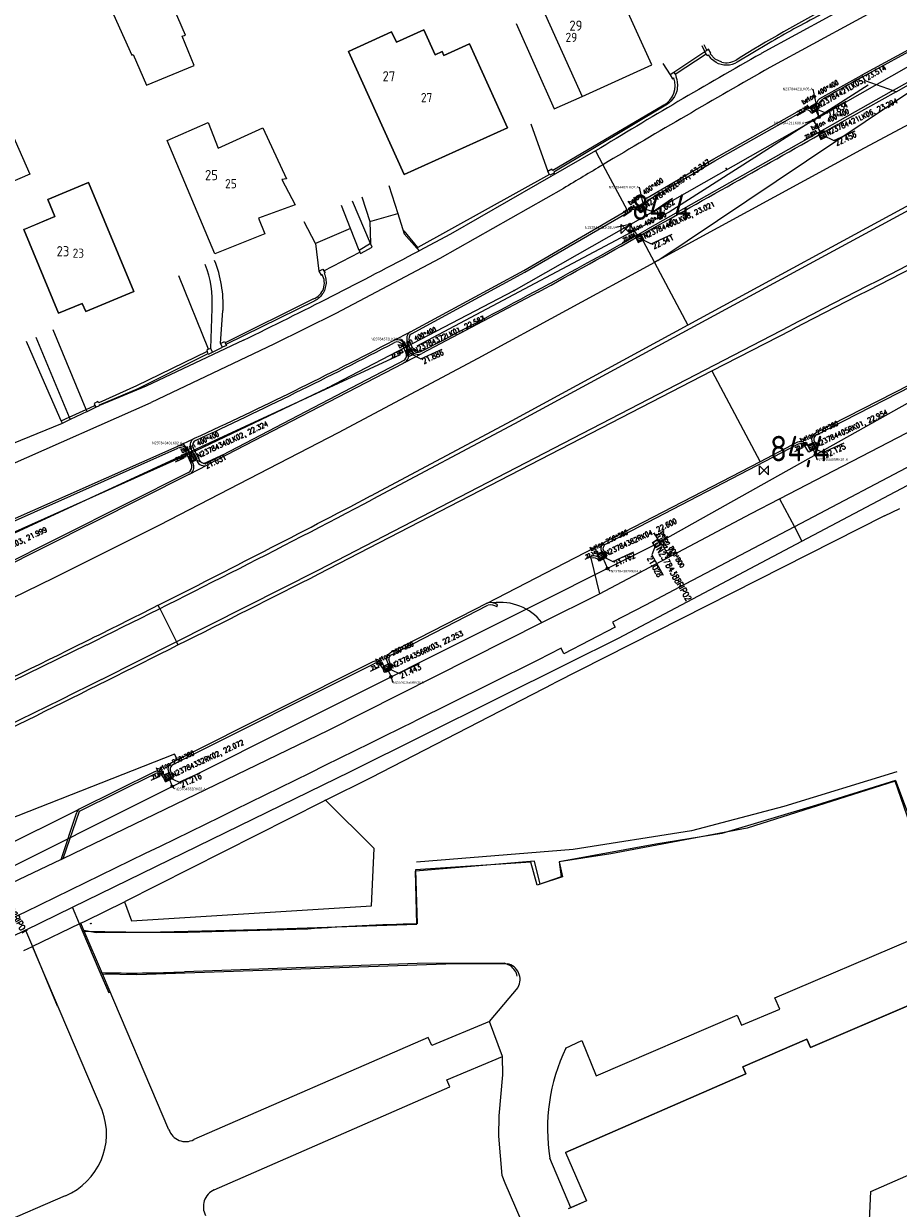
# Model space of a CAD drawing. Extents: x 145741 to 149421, y 457889 to 459999.
# Tile 73 of 84: x 148913 to 148999, y 459548 to 459664. Entities that reach past the tile are written whole.
import ezdxf
from ezdxf.enums import TextEntityAlignment as Align

# ---------------------------------------------------------------- set-up
doc = ezdxf.new("R2010")
doc.units = 0
doc.header["$LTSCALE"] = 4
doc.layers.get('0').update_dxf_attribs({"linetype": 'CONTINUOUS'})
doc.layers.add('alg_hulplijn_afstand', color=6, linetype='CONTINUOUS', plot=False)
for name, color, linetype in [('b_kal_riool__hwa_beton_300', 2, 'CONTINUOUS'), ('b_kal_riool__hwa_pvc_125', 2, 'CONTINUOUS'), ('b_kal_riool_hwa_bodemkolk_beton_250x380', 7, 'CONTINUOUS'), ('b_kal_riool_hwa_bodemput_beton_400x400', 7, 'CONTINUOUS'), ('b_kal_riool_hwa_bodemput_beton_800x800', 7, 'CONTINUOUS'), ('b_rio_rwa_kolk_straat_beton @ 1', 3, 'CONTINUOUS'), ('b_rio_rwa_put_inspectie', 170, 'CONTINUOUS'), ('b_rio_txt_bob @ 1', 12, 'CONTINUOUS'), ('MC_MP_aansluit_nummer', 7, 'CONTINUOUS')]:
    doc.layers.add(name, color=color, linetype=linetype)
doc.styles.add('ISO', font='ISO')
doc.styles.add('MC', font='arial.ttf')
doc.styles.add('MUG_standaard', font='romans.shx', dxfattribs={"width": 0.85, "height": 2})
doc.styles.add('MUG_standaard_groot', font='romans.shx', dxfattribs={"width": 0.85, "height": 4})
doc.styles.get("Standard").update_dxf_attribs({"font": 'ISO'})
doc.linetypes.add('HAAG', pattern='A,0.25,-0.25,[151,BLOK.SHX,S=0.25,R=0,X=0,Y=0],-0.25,0.25', length=1)
doc.dimstyles.new('ISO-25', dxfattribs={"dimtxt": 2.5, "dimasz": 2.5, "dimexe": 1.25, "dimexo": 0.625, "dimtad": 1, "dimtxsty": 'Standard', "dimcen": 2.5, "dimadec": 0, "dimazin": 0, "dimtfac": 1, "dimtmove": 0, "dimatfit": 3, "dimfxl": 1, "dimarcsym": 0})

# ---------------------------------------------------------------- blocks, each defined once
blk = doc.blocks.new('kilometerpaal')
at = {"color": 0}
for p, q in [((-0.44, 0.44), (0.44, -0.44)), ((-0.44, -0.44), (-0.44, 0.44)), ((0.44, 0.44), (-0.44, -0.44)), ((0.44, -0.44), (0.44, 0.44))]:
    blk.add_line(p, q, dxfattribs=at)
at = {"color": 0, "style": 'ISO'}
blk.add_attdef('KILOMETERPAAL', (0.59, 0.87), '', height=2.5, dxfattribs=at)
blk = doc.blocks.new('b_rio_rwa_put_inspectie')
for points in [[(-1, 0, -0.414214), (0, 1), (-1, 1)], [(1, 1), (0, 1, -0.414214), (1, 0)]]:
    blk.add_hatch(color=256).paths.add_polyline_path(points)
h = blk.add_hatch(color=256)
h.paths.add_polyline_path([(-1, 0), (-1, -1), (0, -1, -0.414214)])
h.paths.add_polyline_path([(1, -1), (1, 0, -0.414214), (0, -1)])
for p, q in [((-1, 1), (1, 1)), ((-1, -1), (-1, 1)), ((0.74, 0.71), (1.37, 1.41)), ((1, 1), (1, -1)), ((1, -1), (-1, -1))]:
    blk.add_line(p, q)
blk.add_lwpolyline([(1.37, 1.41), (5.37, 1.41)])
blk.add_circle((0, 0), 1)
blk.add_point((0, 0))
blk.add_text('R', height=1).set_placement((0, 0), align=Align.MIDDLE_CENTER)
at = {"style": 'MUG_standaard', "width": 0.85}
blk.add_attdef('hoogte', (1.37, 1.51), '', height=1, dxfattribs=at)
blk.add_attdef('txt', text='', height=2, dxfattribs=at).set_placement((1.5, -0.01), align=Align.MIDDLE_LEFT)
blk = doc.blocks.new('b_kal_riool_hwa_bodemput_beton_800x800')
at = {"layer": 'b_kal_riool_hwa_bodemput_beton_800x800', "linetype": 'ByBlock', "lineweight": -2}
for p, q in [((-0.5, -0.5), (-0.5, 0.5)), ((-0.5, 0.5), (0, 0.5)), ((0, 0.5), (0.5, 0.5)), ((0, 0), (1.38, -1.73)), ((0.5, 0.5), (0.5, -0.5)), ((0.5, -0.5), (-0.5, -0.5))]:
    blk.add_line(p, q, dxfattribs=at)
blk.add_lwpolyline([(1.38, -1.73), (5.53, -1.77)], dxfattribs=at)
at = {"layer": 'b_kal_riool_hwa_bodemput_beton_800x800', "linetype": 'ByBlock', "lineweight": -2, "insert": (-1.35, 2.36), "char_height": 0.8, "attachment_point": 1, "style": 'MUG_standaard_groot'}
blk.add_mtext_dynamic_manual_height_columns('beton 800*800', width=8.7755, gutter_width=2.21, heights=[1.1], dxfattribs=at)
at = {"layer": 'b_kal_riool_hwa_bodemput_beton_800x800', "linetype": 'ByBlock', "lineweight": -2, "style": 'MUG_standaard', "width": 0.85}
blk.add_attdef('hoogte', (1.44, -2.79), '', height=1, dxfattribs=at)
blk = doc.blocks.new('b_rio_txt_bob')
at = {"layer": 'alg_hulplijn_afstand'}
blk.add_lwpolyline([(31.4, 0), (0, 0)], dxfattribs=at)
at = {"style": 'MUG_standaard', "width": 0.85}
blk.add_attdef('hoogte', (7.5, 2.5), '', height=10, dxfattribs=at)
blk.add_attdef('txt', text='', height=10, dxfattribs=at).set_placement((15.8, -15.8), align=Align.BOTTOM_CENTER)
blk = doc.blocks.new('b_rio_rwa_kolk_straat_beton')
for p, q in [((1.25, 1.25), (-1.25, 1.25)), ((-1.25, 1.25), (-1.25, -1.25)), ((-0.94, 0.63), (0.94, 0.63)), ((0.94, 0), (-0.94, 0)), ((1.25, -1.25), (1.25, 1.25)), ((-1.25, -1.25), (1.25, -1.25)), ((-0.94, -0.62), (0.94, -0.62))]:
    blk.add_line(p, q)
at = {"style": 'MUG_standaard', "width": 0.85}
blk.add_attdef('txt', text='', height=2, dxfattribs=at).set_placement((1.75, -0.01), align=Align.MIDDLE_LEFT)
blk = doc.blocks.new('b_kal_riool_hwa_bodemkolk_beton_250x380')
at = {"layer": 'b_kal_riool_hwa_bodemkolk_beton_250x380', "linetype": 'ByBlock', "lineweight": -2}
for p, q in [((-0.5, -0.5), (-0.5, 0.5)), ((-0.5, 0.5), (0, 0.5)), ((0, 0.5), (0.5, 0.5)), ((0, 0), (1.38, -1.73)), ((0.5, 0.5), (0.5, -0.5)), ((0.5, -0.5), (-0.5, -0.5))]:
    blk.add_line(p, q, dxfattribs=at)
blk.add_lwpolyline([(1.38, -1.73), (5.53, -1.77)], dxfattribs=at)
at = {"layer": 'b_kal_riool_hwa_bodemkolk_beton_250x380', "linetype": 'ByBlock', "lineweight": -2, "insert": (-1.35, 2.36), "char_height": 0.8, "attachment_point": 1, "style": 'MUG_standaard_groot'}
blk.add_mtext_dynamic_manual_height_columns('beton 250*380', width=8.1296, gutter_width=6.45, heights=[1.1], dxfattribs=at)
at = {"layer": 'b_kal_riool_hwa_bodemkolk_beton_250x380', "linetype": 'ByBlock', "lineweight": -2, "style": 'MUG_standaard', "width": 0.85}
blk.add_attdef('hoogte', (1.44, -2.79), '', height=1, dxfattribs=at)
blk = doc.blocks.new('b_kal_riool_hwa_bodemput_beton_400x400')
at = {"layer": 'b_kal_riool_hwa_bodemput_beton_400x400'}
for p, q in [((-0.5, 0.5), (0, 0.5)), ((-0.5, 0.5), (-0.5, -0.5)), ((0, 0.5), (0.5, 0.5)), ((0, 0), (1.38, -1.73)), ((0.5, 0.5), (0.5, -0.5)), ((0.5, -0.5), (-0.5, -0.5))]:
    blk.add_line(p, q, dxfattribs=at)
blk.add_lwpolyline([(1.38, -1.73), (5.53, -1.77)], dxfattribs=at)
at = {"layer": 'b_kal_riool_hwa_bodemput_beton_400x400', "insert": (-1.35, 2.36), "char_height": 0.8, "attachment_point": 1, "style": 'MUG_standaard_groot'}
blk.add_mtext_dynamic_manual_height_columns('beton 400*400', width=9.0862, gutter_width=0, heights=[1.1], dxfattribs=at)
at = {"layer": 'b_kal_riool_hwa_bodemput_beton_400x400', "style": 'MUG_standaard', "width": 0.85}
blk.add_attdef('hoogte', (1.44, -2.79), '', height=1, dxfattribs=at)
blk = doc.blocks.new('MC_MP_100')
at = {"color": 1}
for p, q in [((-0.1, 0), (0.1, 0)), ((0, -0.1), (0, 0.1))]:
    blk.add_line(p, q, dxfattribs=at)
blk.add_circle((0, 0), 0.5)
at = {"style": 'MC', "flags": 1}
for tag, p in [('$POINTNRA', (0.6, 2.5)), ('$POINTNR', (0.6, 1.3)), ('$DESCR', (0.6, 0.1)), ('$GROUP', (0.6, -1.1))]:
    blk.add_attdef(tag, p, '', height=1, dxfattribs=at)

msp = doc.modelspace()

# ---------------------------------------------------------------- linework, layer by layer
at = {"linetype": 'Continuous'}
for p, q in [((148916.94, 459675.85), (148923.65, 459660.86)), ((148928.89, 459662.84), (148924.48, 459672.96)), ((148974.51, 459659.91), (148969.55, 459670.89)), ((149002.57, 459670.51), (148985.2, 459661.02)), ((149003.64, 459669.23), (148986.05, 459659.65)), ((148949.52, 459662.14), (148952.22, 459663.36)), ((148952.22, 459663.36), (148953.33, 459660.91)), ((148961.25, 459663.96), (148964.97, 459655.61)), ((148928.57, 459662.73), (148928.89, 459662.84)), ((148929.75, 459659.86), (148928.57, 459662.73)), ((148944.83, 459661.24), (148949.06, 459663.15)), ((148949.06, 459663.15), (148949.52, 459662.14)), ((148923.65, 459660.86), (148923.77, 459660.94)), ((148923.77, 459660.94), (148925.07, 459657.93)), ((148950.27, 459649.19), (148944.83, 459661.24)), ((148953.33, 459660.91), (148954.01, 459661.22)), ((148954.01, 459661.22), (148954.18, 459660.85)), ((148954.18, 459660.85), (148956.69, 459661.98)), ((148956.69, 459661.98), (148960.4, 459653.76)), ((148975.1, 459640.77), (149006.68, 459661.99)), ((148976.78, 459659), (148979.82, 459661.01)), ((148979.93, 459660.82), (148979.82, 459661.01)), ((148980.03, 459660.91), (148979.93, 459660.82)), ((148985.92, 459662.02), (148982.86, 459660.18)), ((149000.74, 459662.01), (148995.04, 459658.91)), ((148995.13, 459658.76), (149001.08, 459662)), ((149005.73, 459661.69), (148998.12, 459657.4)), ((148998.41, 459657.29), (149005.83, 459661.51)), ((148925.07, 459657.93), (148929.75, 459659.86)), ((148967.71, 459656.83), (148974.51, 459659.91)), ((148980.56, 459660.3), (148980.36, 459660.48)), ((148980.79, 459660.15), (148980.56, 459660.3)), ((148981.03, 459660.03), (148980.79, 459660.15)), ((148981.29, 459659.95), (148981.03, 459660.03)), ((148981.55, 459659.9), (148981.29, 459659.95)), ((148981.56, 459659.9), (148981.55, 459659.9)), ((148981.83, 459659.88), (148981.56, 459659.9)), ((148982.1, 459659.9), (148981.83, 459659.88)), ((148982.36, 459659.96), (148982.1, 459659.9)), ((148982.62, 459660.05), (148982.36, 459659.96)), ((148982.86, 459660.18), (148982.62, 459660.05)), ((148976.78, 459659), (148976.9, 459658.81)), ((148976.9, 459658.81), (148976.84, 459658.77)), ((148976.84, 459658.77), (148976.94, 459658.5)), ((148990.95, 459656.62), (148995.04, 459658.91)), ((148994.99, 459658.68), (148995.13, 459658.76)), ((148995.04, 459658.91), (148995.13, 459658.76)), ((148995.13, 459658.76), (148995.33, 459658.4)), ((148976.94, 459658.5), (148977, 459658.22)), ((148976.98, 459657.5), (148976.95, 459657.36)), ((148977, 459657.64), (148976.98, 459657.5)), ((148977, 459658.22), (148977.02, 459657.93)), ((148977.02, 459657.93), (148977, 459657.64)), ((149006.04, 459657.5), (148995.28, 459651.77)), ((148995.33, 459658.4), (148998.12, 459657.4)), ((148964.97, 459655.61), (148967.71, 459656.83)), ((148997.93, 459657.3), (148974.08, 459643.85)), ((148976.38, 459656.37), (148976.22, 459656.22)), ((148976.57, 459656.59), (148976.38, 459656.37)), ((148976.73, 459656.83), (148976.57, 459656.59)), ((148976.86, 459657.09), (148976.73, 459656.83)), ((148976.95, 459657.36), (148976.86, 459657.09)), ((148998.41, 459657.29), (148992.79, 459654.16)), ((148998.12, 459657.4), (148997.93, 459657.3)), ((148998.12, 459657.4), (148998.41, 459657.29)), ((148976.04, 459656.09), (148964.92, 459649.41)), ((148976.21, 459656.22), (148976.04, 459656.09)), ((148976.22, 459656.22), (148976.21, 459656.22)), ((148980.56, 459650.72), (148989.26, 459655.63)), ((148980.66, 459650.53), (148989.34, 459655.44)), ((148990.17, 459655.2), (148990.82, 459655.6)), ((148990.29, 459655.4), (148990.64, 459655.63)), ((148911.52, 459654.11), (148913.66, 459649.24)), ((148927.11, 459652.52), (148931.11, 459654.27)), ((148931.11, 459654.27), (148932.09, 459651.77)), ((148932.09, 459651.77), (148936.46, 459653.75)), ((148936.46, 459653.75), (148938.77, 459648.77)), ((148960.4, 459653.76), (148950.27, 459649.19)), ((148931.76, 459641.44), (148927.11, 459652.52)), ((148995.28, 459651.77), (148975.1, 459640.77)), ((148969.01, 459651.5), (148954.83, 459643.36)), ((148969.01, 459651.5), (148969.73, 459650.15)), ((148974.05, 459646.91), (148980.56, 459650.72)), ((148974.18, 459646.71), (148980.66, 459650.53)), ((148964.94, 459649.34), (148964.54, 459649.13)), ((148964.92, 459649.41), (148964.94, 459649.34)), ((148969.73, 459650.15), (148972.08, 459645.7)), ((148913.66, 459649.24), (148910.98, 459648.07)), ((148919.41, 459648.41), (148915.43, 459646.76)), ((148923.85, 459637.74), (148919.41, 459648.41)), ((148938.77, 459648.77), (148938.32, 459648.72)), ((148938.32, 459648.72), (148939.61, 459646.24)), ((148964.5, 459649.19), (148951.62, 459642.06)), ((148964.54, 459649.13), (148964.5, 459649.19)), ((148965.87, 459647.84), (148953.76, 459640.97)), ((149003.15, 459647.62), (148961.08, 459624.8)), ((149002.99, 459648.01), (148978.03, 459634.45)), ((148915.43, 459646.76), (148916.13, 459645.08)), ((148939.61, 459646.24), (148936.04, 459644.94)), ((148972.08, 459645.7), (148972.39, 459645.88)), ((148973.33, 459645.49), (148974.02, 459645.9)), ((148973.43, 459645.67), (148973.77, 459645.89)), ((148916.13, 459645.08), (148913.27, 459643.89)), ((148936.04, 459644.94), (148936.64, 459643.39)), ((148946.94, 459644.6), (148949.66, 459645.37)), ((148949.66, 459645.37), (148950.28, 459643.4)), ((148961.99, 459639.8), (148972.08, 459645.7)), ((148962.09, 459639.63), (148972.48, 459645.69)), ((148913.27, 459643.89), (148913.07, 459643.81)), ((148913.07, 459643.81), (148916.48, 459635.63)), ((148946.94, 459644.6), (148947, 459642.45)), ((148936.64, 459643.39), (148931.76, 459641.44)), ((148947.17, 459642.1), (148947, 459642.45)), ((148950.28, 459643.4), (148951.52, 459642)), ((148954.83, 459643.36), (148951.75, 459641.74)), ((148973.38, 459643.24), (148974.78, 459640.6)), ((148942.44, 459639.76), (148945.94, 459641.61)), ((148945.94, 459641.61), (148946.01, 459641.46)), ((148946.01, 459641.46), (148947.17, 459642.1)), ((148951.62, 459642.06), (148951.52, 459642)), ((148951.52, 459642), (148951.75, 459641.74)), ((148953.76, 459640.97), (148943.59, 459635.61)), ((148974.78, 459640.6), (148957.5, 459631.2)), ((148975.1, 459640.77), (148974.78, 459640.6)), ((148974.78, 459640.6), (148978.03, 459634.45)), ((148942.44, 459639.76), (148942.55, 459639.57)), ((148942.55, 459639.57), (148942.46, 459639.52)), ((148942.46, 459639.52), (148942.51, 459639.39)), ((148942.51, 459639.39), (148942.56, 459639.25)), ((148942.56, 459639.25), (148942.59, 459639.11)), ((148942.59, 459639.11), (148942.62, 459638.97)), ((148942.62, 459638.97), (148942.63, 459638.83)), ((148950.89, 459633.81), (148961.99, 459639.8)), ((148951.01, 459633.62), (148962.09, 459639.63)), ((148919.14, 459635.78), (148923.85, 459637.74)), ((148942.48, 459637.86), (148942.42, 459637.73)), ((148942.53, 459637.99), (148942.48, 459637.86)), ((148942.57, 459638.13), (148942.53, 459637.99)), ((148942.6, 459638.27), (148942.57, 459638.13)), ((148942.62, 459638.41), (148942.6, 459638.27)), ((148942.64, 459638.55), (148942.62, 459638.41)), ((148942.63, 459638.83), (148942.64, 459638.69)), ((148942.64, 459638.69), (148942.64, 459638.55)), ((149032.51, 459637.93), (148988.45, 459614.74)), ((148916.48, 459635.63), (148918.8, 459636.59)), ((148918.8, 459636.59), (148919.14, 459635.78)), ((148941.53, 459636.83), (148932.85, 459632.58)), ((148941.65, 459636.9), (148941.53, 459636.83)), ((148941.77, 459636.98), (148941.65, 459636.9)), ((148941.88, 459637.07), (148941.77, 459636.98)), ((148941.99, 459637.16), (148941.88, 459637.07)), ((148942.09, 459637.26), (148941.99, 459637.16)), ((148942.18, 459637.37), (148942.09, 459637.26)), ((148942.27, 459637.48), (148942.18, 459637.37)), ((148942.35, 459637.6), (148942.27, 459637.48)), ((148942.42, 459637.73), (148942.35, 459637.6)), ((148963.4, 459637.69), (148952, 459631.68)), ((148943.59, 459635.61), (148937.53, 459632.6)), ((148941.87, 459610.48), (148988.04, 459634.39)), ((148978.03, 459634.45), (148960.81, 459625.09)), ((148949.23, 459632.95), (148950.89, 459633.81)), ((148980.39, 459629.98), (148988.19, 459634)), ((149009.42, 459633.61), (148990.55, 459623.91)), ((149009.53, 459633.42), (148990.64, 459623.74)), ((148934.57, 459632.99), (148925.05, 459628.48)), ((148937.53, 459632.6), (148925.53, 459626.9)), ((148931.54, 459631.8), (148932.51, 459632.29)), ((148932.89, 459632.48), (148932.51, 459632.29)), ((148932.85, 459632.58), (148932.89, 459632.48)), ((148950.48, 459631.73), (148950.11, 459632.54)), ((148950.27, 459632.64), (148950.68, 459631.78)), ((148950.93, 459632.06), (148950.6, 459632.77)), ((148951.13, 459632.18), (148950.81, 459632.86)), ((148987, 459617.47), (149015.89, 459632.48)), ((148924.26, 459628.25), (148931.12, 459631.7)), ((148931.04, 459621), (148950.36, 459631.08)), ((148931.12, 459631.7), (148931.15, 459631.61)), ((148931.15, 459631.61), (148931.54, 459631.8)), ((148957.5, 459631.2), (148943.82, 459623.92)), ((148950.39, 459630.84), (148950.17, 459630.71)), ((148950.39, 459630.84), (148952, 459631.68)), ((148950.17, 459630.71), (148931.06, 459620.78)), ((148941.94, 459610.13), (148980.39, 459629.98)), ((148980.39, 459629.98), (148985.09, 459621.1)), ((148925.05, 459628.48), (148920.5, 459626.6)), ((148920.49, 459626.67), (148924.26, 459628.25)), ((148989.19, 459613.34), (149017.75, 459628.44)), ((148911.67, 459620.75), (148925.53, 459626.9)), ((148919.27, 459626), (148920.12, 459626.42)), ((148920.12, 459626.42), (148920.5, 459626.6)), ((148920.5, 459626.6), (148920.49, 459626.67)), ((148917.6, 459625.24), (148916.84, 459624.85)), ((148919.27, 459626), (148917.6, 459625.24)), ((148960.81, 459625.09), (148947, 459617.74)), ((148916.84, 459624.85), (148911.15, 459622.51)), ((148943.82, 459623.92), (148926.35, 459614.88)), ((148961.08, 459624.8), (148947.23, 459617.43)), ((148928.07, 459622.59), (148929.74, 459623.38)), ((148929.74, 459623.38), (148929.78, 459623.4)), ((148988.83, 459622.81), (148970, 459613.04)), ((148988.75, 459623), (148985.09, 459621.1)), ((148989.86, 459622.04), (148989.38, 459622.77)), ((148990.34, 459623.21), (148990.7, 459622.46)), ((148907.79, 459613.58), (148928.07, 459622.59)), ((148907.93, 459613.44), (148928.16, 459622.41)), ((148928.9, 459622.14), (148929.5, 459620.72)), ((148929.08, 459622.23), (148929.66, 459620.86)), ((148930, 459621.19), (148929.42, 459622.43)), ((148929.61, 459622.49), (148930.23, 459621.31)), ((148990.7, 459622.46), (148989.86, 459622.04)), ((148990.48, 459622.47), (148989.98, 459622.22)), ((148929.3, 459619.87), (148931.06, 459620.78)), ((148985.09, 459621.1), (148969.92, 459613.23)), ((148929.2, 459620.04), (148909.57, 459610.19)), ((148929.3, 459619.87), (148909.62, 459609.98)), ((148984.21, 459616.02), (148987, 459617.47)), ((148987, 459617.47), (148988.45, 459614.74)), ((148997.28, 459615.79), (148964.94, 459599.43)), ((148969.4, 459608.17), (148984.21, 459616.02)), ((148997.28, 459615.79), (148998.75, 459616.53)), ((148926.35, 459614.88), (148916.06, 459609.75)), ((148988.45, 459614.74), (148977.76, 459609.11)), ((148988.45, 459614.74), (148989.19, 459613.34)), ((148958.39, 459607.26), (148969.89, 459613.21)), ((148969.73, 459612.58), (148970.09, 459611.76)), ((148969.92, 459613.23), (148969.89, 459613.21)), ((148971.26, 459603.85), (148989.19, 459613.34)), ((148968.45, 459611.81), (148968.53, 459611.65)), ((148968.53, 459611.65), (148969.4, 459608.17)), ((148970.09, 459611.76), (148969.4, 459611.37)), ((148969.86, 459611.76), (148969.46, 459611.54)), ((148969.63, 459612.23), (148969.86, 459611.76)), ((148920.73, 459599.83), (148941.87, 459610.48)), ((148916.06, 459609.75), (148895.94, 459599.96)), ((148977.76, 459609.11), (148973.9, 459607.06)), ((148963.75, 459605.38), (148969.4, 459608.17)), ((148926.37, 459606.73), (148926.21, 459607.05)), ((148926.37, 459606.73), (148928.02, 459603.47)), ((148958.39, 459607.26), (148948.93, 459602.39)), ((148949.04, 459602.22), (148958.48, 459607.07)), ((148959.36, 459606.9), (148959.42, 459607.1)), ((148973.9, 459607.06), (148970.65, 459605.41)), ((148942.88, 459594.83), (148963.75, 459605.38)), ((148970.65, 459605.41), (148970.92, 459604.91)), ((148970.92, 459604.91), (148965.9, 459602.29)), ((148919.26, 459603.19), (148899.09, 459593.35)), ((148928.02, 459603.47), (148928.16, 459603.18)), ((148966.39, 459601.44), (148971.26, 459603.85)), ((148965.63, 459602.85), (148963.35, 459601.7)), ((148965.9, 459602.29), (148965.63, 459602.85)), ((148927.67, 459591.47), (148947.32, 459601.33)), ((148947.22, 459601.53), (148928.11, 459591.94)), ((148945.04, 459590.81), (148966.39, 459601.44)), ((148948.32, 459600.51), (148949.09, 459600.88)), ((148948.85, 459600.95), (148948.43, 459600.75)), ((148948.56, 459601.73), (148948.85, 459600.95)), ((148949.09, 459600.88), (148948.77, 459601.74)), ((148963.35, 459601.7), (148958.49, 459599.26)), ((148947.06, 459590.21), (148964.94, 459599.43)), ((148958.49, 459599.26), (148951.34, 459595.72)), ((148916.94, 459582.28), (148942.88, 459594.83)), ((148927.83, 459592.49), (148902.82, 459582.66)), ((148928.11, 459591.94), (148927.54, 459591.65)), ((148928.11, 459591.94), (148927.83, 459592.49)), ((148917.83, 459577.52), (148945.04, 459590.81)), ((148925.87, 459590.76), (148918.51, 459587.12)), ((148918.53, 459586.91), (148925.96, 459590.59)), ((148927.49, 459590.22), (148927.05, 459589.99)), ((148927.73, 459590.18), (148927.38, 459590.97)), ((148926.94, 459589.79), (148927.73, 459590.18)), ((148942.58, 459587.98), (148947.06, 459590.21)), ((148998.35, 459589.92), (148990.6, 459587.49)), ((148998.35, 459589.92), (149000.25, 459584.81)), ((148942.58, 459587.98), (148942.3, 459587.84)), ((148903.65, 459579.76), (148918.51, 459587.12)), ((148916.94, 459582.28), (148918.53, 459586.91)), ((148942.3, 459587.84), (148922.93, 459578.05)), ((148990.6, 459587.49), (148981.37, 459584.74)), ((148916.75, 459582.19), (148918.23, 459586.72)), ((148981.37, 459584.74), (148974.89, 459583.69)), ((148974.89, 459583.69), (148965.46, 459581.97)), ((148916.75, 459582.19), (148908.49, 459578.29)), ((148916.75, 459582.19), (148916.94, 459582.28)), ((148963.02, 459582.02), (148951.38, 459581.03)), ((148951.53, 459575.86), (148951.38, 459581.03)), ((148963.59, 459579.78), (148963.02, 459582.02)), ((148965.46, 459581.97), (148965.78, 459580.49)), ((148965.78, 459580.49), (148963.59, 459579.78)), ((148913.25, 459575.28), (148917.83, 459577.52)), ((148918.53, 459575.88), (148917.83, 459577.52)), ((148919.16, 459576.18), (148922.93, 459578.05)), ((148913.25, 459575.28), (148900.08, 459568.94)), ((148913.25, 459575.28), (148913.92, 459573.68)), ((148918.53, 459575.88), (148913.92, 459573.69)), ((148918.66, 459575.95), (148918.53, 459575.88)), ((148918.66, 459575.95), (148919.16, 459576.18)), ((148918.98, 459575.19), (148918.66, 459575.95)), ((148918.98, 459575.19), (148925.07, 459575.07)), ((148920.77, 459571), (148918.98, 459575.19)), ((148925.07, 459575.07), (148935.92, 459575.33)), ((148935.92, 459575.33), (148951.53, 459575.86)), ((148986.55, 459568.66), (149000, 459574.39)), ((148913.07, 459573.28), (148913.92, 459573.68)), ((148920.75, 459557.65), (148913.92, 459573.69)), ((148913.92, 459573.69), (148913.92, 459573.68)), ((148924.13, 459570.94), (148955.32, 459572.01)), ((148955.32, 459572.01), (148960.37, 459571.99)), ((148920.77, 459571), (148924.13, 459570.94)), ((148927.28, 459555.74), (148920.77, 459571)), ((149007.72, 459571.39), (148990.04, 459563.79)), ((148958.63, 459566.35), (148961.42, 459569.68)), ((148987.03, 459567.56), (148986.55, 459568.66)), ((148983.27, 459565.99), (148987.03, 459567.56)), ((148958.63, 459566.35), (148952.99, 459563.99)), ((148959.89, 459562.91), (148958.63, 459566.35)), ((148969.05, 459561.01), (148982.84, 459566.96)), ((148982.84, 459566.96), (148983.27, 459565.99)), ((148952.64, 459564.79), (148929.7, 459554.79)), ((148952.99, 459563.99), (148952.64, 459564.79)), ((148966.08, 459563.72), (148967.67, 459564.47)), ((148967.67, 459564.47), (148969.05, 459561.01)), ((148989.68, 459564.62), (148983.41, 459561.92)), ((148990.04, 459563.79), (148989.68, 459564.62)), ((148954.45, 459560.62), (148959.89, 459562.91)), ((148959.92, 459561.13), (148959.89, 459562.91)), ((148983.41, 459561.92), (148983.71, 459561.23)), ((148954.74, 459559.94), (148954.45, 459560.62)), ((148959.58, 459557.1), (148959.92, 459561.13)), ((148983.71, 459561.23), (148966.05, 459553.51)), ((148931.69, 459549.88), (148954.74, 459559.94)), ((148959.55, 459555.12), (148959.58, 459557.1)), ((148995.92, 459549.72), (149013.62, 459557.43)), ((148959.88, 459551.28), (148959.55, 459555.12)), ((148966.05, 459553.51), (148968.13, 459548.8)), ((148966.6, 459548.12), (148964.54, 459552.96)), ((148960.15, 459550.52), (148959.88, 459551.28)), ((148966.13, 459536.74), (148960.15, 459550.52)), ((148995.67, 459543.74), (148995.92, 459549.72)), ((148917.14, 459549.3), (148855.27, 459522.35)), ((148968.13, 459548.8), (148966.6, 459548.12)), ((148966.6, 459548.12), (148966.33, 459548.01))]:
    msp.add_line(p, q, dxfattribs=at)
for p, q in [((148974.51, 459659.91), (148969.55, 459670.89)), ((148962.76, 459667.79), (148967.71, 459656.83)), ((148952.22, 459663.36), (148949.52, 459662.14)), ((148953.33, 459660.91), (148952.22, 459663.36)), ((148949.06, 459663.15), (148944.83, 459661.24)), ((148949.52, 459662.14), (148949.06, 459663.15)), ((148944.83, 459661.24), (148950.27, 459649.19)), ((148954.01, 459661.22), (148953.33, 459660.91)), ((148954.18, 459660.85), (148954.01, 459661.22)), ((148956.69, 459661.98), (148954.18, 459660.85)), ((148960.4, 459653.76), (148956.69, 459661.98)), ((148979.7, 459661.2), (148976.66, 459659.18)), ((148979.41, 459661.82), (148979.7, 459661.2)), ((148979.61, 459661.91), (148979.88, 459661.34)), ((148979.88, 459661.34), (148979.7, 459661.2)), ((148979.82, 459661.01), (148979.7, 459661.2)), ((148980.04, 459661.46), (148979.88, 459661.34)), ((148980.29, 459661.07), (148980.04, 459661.46)), ((148980.21, 459661.01), (148980.29, 459661.07)), ((148980.69, 459660.48), (148980.21, 459661.01)), ((148967.71, 459656.83), (148974.51, 459659.91)), ((148975.58, 459660.07), (148976.29, 459658.94)), ((148981.34, 459660.17), (148980.69, 459660.48)), ((148976.66, 459659.18), (148976.29, 459658.94)), ((148976.29, 459658.94), (148976.53, 459658.57)), ((148976.53, 459658.57), (148976.66, 459658.65)), ((148976.66, 459659.18), (148976.78, 459659)), ((148975.68, 459655.99), (148964.82, 459649.59)), ((148927.11, 459652.52), (148931.11, 459654.27)), ((148931.11, 459654.27), (148932.09, 459651.77)), ((148962.67, 459654.16), (148964.35, 459649.48)), ((148932.09, 459651.77), (148936.46, 459653.75)), ((148936.46, 459653.75), (148938.77, 459648.77)), ((148950.27, 459649.19), (148960.4, 459653.76)), ((148931.76, 459641.44), (148927.11, 459652.52)), ((148964.73, 459649.73), (148964.35, 459649.48)), ((148964.5, 459649.19), (148964.35, 459649.48)), ((148964.82, 459649.59), (148964.73, 459649.73)), ((148915.43, 459646.76), (148919.41, 459648.41)), ((148919.41, 459648.41), (148923.85, 459637.74)), ((148938.77, 459648.77), (148938.32, 459648.72)), ((148938.32, 459648.72), (148939.61, 459646.24)), ((148948.78, 459648.13), (148949.66, 459645.37)), ((148916.13, 459645.08), (148915.43, 459646.76)), ((148939.61, 459646.24), (148936.04, 459644.94)), ((148945.02, 459643.9), (148944.17, 459646.15)), ((148947, 459642.45), (148945.24, 459646.6)), ((148946.15, 459647), (148946.94, 459644.6)), ((148913.07, 459643.81), (148916.13, 459645.08)), ((148936.04, 459644.94), (148936.64, 459643.39)), ((148916.48, 459635.63), (148913.07, 459643.81)), ((148941.6, 459642.46), (148940.49, 459644.56)), ((148945.02, 459643.9), (148941.6, 459642.46)), ((148945.88, 459641.76), (148945.02, 459643.9)), ((148951.62, 459642.06), (148950.3, 459643.69)), ((148936.64, 459643.39), (148931.76, 459641.44)), ((148941.6, 459642.46), (148941.95, 459639.74)), ((148947, 459642.45), (148945.88, 459641.76)), ((148945.88, 459641.76), (148945.94, 459641.61)), ((148931.15, 459632.1), (148928.25, 459639.29)), ((148941.95, 459639.74), (148942.33, 459639.95)), ((148941.95, 459639.74), (148942.16, 459639.35)), ((148942.16, 459639.35), (148942.25, 459639.4)), ((148942.33, 459639.95), (148942.44, 459639.76)), ((148923.85, 459637.74), (148919.14, 459635.78)), ((148918.8, 459636.59), (148916.48, 459635.63)), ((148919.14, 459635.78), (148918.8, 459636.59)), ((148941.4, 459637.04), (148932.77, 459632.74)), ((148931.36, 459632.19), (148931.49, 459636.08)), ((148932.33, 459632.67), (148932.56, 459635.89)), ((148914.27, 459633.27), (148917.51, 459625.46)), ((148919.18, 459626.22), (148915.94, 459633.99)), ((148914.66, 459629.87), (148913.35, 459632.87)), ((148931.15, 459632.1), (148930.97, 459632)), ((148930.97, 459632), (148931.02, 459631.89)), ((148931.36, 459632.19), (148931.15, 459632.1)), ((148931.54, 459631.8), (148931.36, 459632.19)), ((148932.33, 459632.67), (148932.7, 459632.85)), ((148932.51, 459632.29), (148932.33, 459632.67)), ((148932.7, 459632.85), (148932.77, 459632.74)), ((148932.77, 459632.74), (148932.85, 459632.58)), ((148931.02, 459631.89), (148924.1, 459628.51)), ((148931.12, 459631.7), (148931.02, 459631.89)), ((148916.73, 459625.1), (148914.66, 459629.87)), ((148924.1, 459628.51), (148920.42, 459626.87)), ((148917.51, 459625.46), (148919.18, 459626.22)), ((148919.18, 459626.22), (148920.03, 459626.61)), ((148919.27, 459626), (148919.18, 459626.22)), ((148920.33, 459626.99), (148919.95, 459626.8)), ((148919.95, 459626.8), (148920.03, 459626.61)), ((148920.03, 459626.61), (148920.12, 459626.42)), ((148920.42, 459626.87), (148920.33, 459626.99)), ((148916.73, 459625.1), (148917.51, 459625.46)), ((148916.73, 459625.1), (148916.84, 459624.85)), ((148917.51, 459625.46), (148917.6, 459625.24)), ((148998.48, 459590.76), (148987.42, 459587.37)), ((148998.3, 459589.85), (148983.84, 459585.26)), ((149000.06, 459584.76), (148998.3, 459589.85)), ((148947.34, 459583.27), (148942.58, 459587.98)), ((148987.42, 459587.37), (148978.39, 459584.99)), ((148978.39, 459584.99), (148966.81, 459583.17)), ((148983.84, 459585.26), (148970.5, 459582.73)), ((148947.09, 459577.67), (148947.34, 459583.27)), ((148966.81, 459583.17), (148951.48, 459581.93)), ((148970.5, 459582.73), (148965.45, 459581.96)), ((148962.67, 459581.92), (148951.39, 459581.18)), ((148951.39, 459581.18), (148951.54, 459575.88)), ((148963.28, 459579.67), (148962.67, 459581.92)), ((148965.45, 459581.96), (148965.65, 459580.5)), ((148965.65, 459580.5), (148963.28, 459579.67)), ((148922.93, 459578.05), (148923.61, 459576.19)), ((148923.61, 459576.19), (148947.09, 459577.67)), ((148918.79, 459575.28), (148918.53, 459575.88)), ((148920.56, 459571.12), (148918.79, 459575.28)), ((148920.16, 459575), (148918.79, 459575.28)), ((148940.85, 459575.37), (148929.12, 459575.05)), ((148929.12, 459575.05), (148920.16, 459575)), ((148913.92, 459573.68), (148916.34, 459567.88)), ((148951.57, 459572.01), (148928.79, 459571.2)), ((148960.1, 459572.06), (148951.57, 459572.01)), ((148960.68, 459571.77), (148960.1, 459572.06)), ((148921.42, 459569.1), (148920.56, 459571.12)), ((148990.04, 459563.79), (149000, 459568.07)), ((148983.41, 459561.92), (148989.68, 459564.62)), ((148989.68, 459564.62), (148990.04, 459563.79)), ((148983.71, 459561.23), (148983.41, 459561.92)), ((148966.05, 459553.51), (148983.71, 459561.23)), ((148966.05, 459553.51), (148968.13, 459548.8)), ((148968.13, 459548.8), (148966.33, 459548.01))]:
    msp.add_line(p, q)
at = {"linetype": 'HAAG'}
for p, q in [((148995.68, 459657.92), (148976.21, 459645.51)), ((148976.21, 459645.51), (148951.51, 459632.4)), ((148895.11, 459606.25), (148949.93, 459631.58))]:
    msp.add_line(p, q, dxfattribs=at)
at = {"linetype": 'Continuous'}
msp.add_circle((148919.64, 459575.92), 0.03, dxfattribs=at)
for centre, radius, start, end in [((149080.6, 459500.49), 187.47, 118.1682, 121.4652), ((148981.78, 459661.94), 1.82, 256.2009, 301.9924), ((148974.62, 459657.89), 2.18, 299.1135, 20.4368), ((148921.53, 459636.73), 9.99, 356.2564, 21.5074), ((148920.67, 459636.41), 11.91, 357.4829, 21.5669), ((148940.84, 459638.58), 1.64, 290.2236, 30.4104), ((148956.07, 459367.46), 208.47, 91.2453, 94.1864), ((148959.82, 459570.48), 1.55, 10.5458, 56.3339), ((148923.7, 459682.37), 111.29, 268.3837, 272.6194)]:
    msp.add_arc(centre, radius, start, end)
for centre, radius, start, end in [((149041.95, 459566), 111.17, 117.312, 120.2649), ((149268.47, 459160.54), 575.08, 119.5102, 121.38129), ((148981.83, 459661.95), 2.08, 209.8811, 224.8705), ((149433.85, 458871.26), 906.69, 119.59598, 120.78984), ((149258.83, 459182.29), 544.57, 118.9793, 119.3843), ((148991.38, 459655.95), 0.799, 122.0917, 203.5737), ((148992.51, 459654.92), 2.08, 115.1774, 144.9423), ((148989.65, 459654.94), 0.79, 35.208, 119.2171), ((148989.63, 459654.89), 0.622, 30.1211, 117.8421), ((148991.29, 459655.87), 0.541, 152.5169, 209.4816), ((147244.77, 462738.62), 3545.34, 299.18103, 299.54093), ((150405.34, 456890.24), 3088.55, 116.60031, 117.31545), ((150642.24, 456419.34), 3615.24, 116.61476, 117.22733), ((149455.39, 458835.56), 948.38, 120.80403, 121.07535), ((148972.81, 459645.29), 0.728, 31.712, 125.6259), ((148974.51, 459646.23), 0.818, 124.1898, 204.442), ((148974.48, 459646.23), 0.568, 121.8586, 215.0583), ((148972.82, 459645.23), 0.57, 27.2578, 126.5256), ((148678.09, 460165.98), 600.2, 297.14438, 299.54896), ((147194.69, 462828.15), 3647.93, 299.00295, 299.18229), ((148691.79, 460130.89), 553.94, 295.9948, 297.9887), ((148951.36, 459633.12), 0.833, 123.8919, 204.5533), ((148951.34, 459633.13), 0.596, 124.0206, 206.4551), ((148757.5, 459998.59), 412.86, 294.6639, 297.6717), ((148723.28, 460067.69), 490.18, 294.9272, 297.4636), ((148949.59, 459632.25), 0.787, 29.5926, 117.0695), ((148949.6, 459632.21), 0.604, 32.7204, 115.2308), ((148951.64, 459632.38), 0.78, 204.1626, 297.7566), ((148951.62, 459632.3), 0.5, 192.9942, 306.4071), ((148949.92, 459631.5), 0.611, 316.1281, 22.0292), ((148949.9, 459631.5), 0.829, 306.9019, 19.6215), ((148991.11, 459623.04), 1.03, 123.0116, 162.825), ((148930.07, 459622.73), 0.723, 116.925, 205.1241), ((148930.1, 459622.7), 0.532, 115.4797, 202.9155), ((148989.05, 459622.23), 0.829, 58.6273, 111.4063), ((148989.07, 459622.31), 0.556, 55.7275, 115.3478), ((148988.63, 459621.81), 1.42, 17.0703, 52.9675), ((148991.46, 459623.38), 1.34, 181.3255, 222.592), ((148990.92, 459623.24), 0.579, 118.2778, 182.5097), ((148928.39, 459621.9), 0.759, 25.44, 114.9784), ((148928.4, 459621.92), 0.548, 24.2088, 116.1606), ((148928.8, 459620.62), 0.712, 304.4091, 7.7438), ((148928.93, 459620.57), 0.79, 297.8212, 21.5628), ((148930.73, 459621.51), 0.8, 203.6705, 293.9644), ((148930.78, 459621.54), 0.601, 202.5701, 295.2224), ((148352.54, 460751.24), 1280.31, 296.27272, 297.67715), ((148310.67, 460830.13), 1369.23, 296.71498, 297.6932), ((148970.23, 459612.6), 0.702, 118.8684, 211.6101), ((148970.24, 459612.59), 0.512, 118.3531, 181.1185), ((148968.8, 459611.12), 0.778, 32.7023, 117.2868), ((148968.79, 459610.98), 0.724, 33.3759, 111.3838), ((147540.86, 462371.55), 3096.53, 296.61651, 296.90208), ((148319.9, 460811.49), 1348.43, 296.38386, 296.72036), ((148958.73, 459606.12), 1.2, 79.5326, 106.9392), ((148958.72, 459605.91), 1.18, 56.7344, 101.3979), ((148959.67, 459602.11), 5.23, 38.6816, 97.8927), ((148958.73, 459606.1), 1.21, 55.6593, 79.6796), ((148083.49, 461294.61), 1886.29, 295.32142, 296.29588), ((147460.43, 462530.34), 3274.53, 296.08715, 296.62995), ((148949.32, 459601.74), 0.755, 120.7281, 181.1481), ((148949.34, 459601.74), 0.565, 121.9517, 179.7557), ((148947.52, 459600.76), 0.821, 58.5807, 111.1589), ((148947.58, 459600.88), 0.516, 57.4124, 119.7985), ((148946.76, 459600.14), 1.61, 13.3485, 46.9961), ((148947.18, 459600.43), 1.29, 14.6396, 53.6285), ((147755.07, 461951.13), 2624.38, 294.29135, 296.36986), ((146254.12, 465058.32), 6092.2, 295.787451, 296.27834), ((148927.94, 459591.01), 0.759, 122.2416, 180.1641), ((148927.9, 459591), 0.52, 115.1891, 183.1201), ((148926.19, 459590.1), 0.731, 58.3373, 116.1484), ((148926.19, 459590.15), 0.503, 55.4286, 117.735), ((148925.01, 459589.16), 2.03, 18.1941, 43.6895), ((148925.75, 459589.67), 1.34, 14.0179, 51.903), ((148929.12, 459591.31), 1.97, 188.7738, 213.622), ((148918.81, 459586.61), 0.592, 120.3412, 170.1083), ((148960.05, 459570.45), 1.57, 330.8243, 78.3253), ((148982.62, 459555.86), 18.31, 154.5758, 189.1148), ((148914.62, 459555.34), 6.55, 292.6747, 20.6486), ((148928.9, 459556.3), 1.71, 198.8355, 298.1989), ((148932.47, 459548.22), 1.83, 115.166, 208.0463)]:
    msp.add_arc(centre, radius, start, end, dxfattribs=at)
at = {"layer": 'b_kal_riool__hwa_beton_300'}
for points in [[(148759.8, 459546.52, 20.5), (148825.59, 459575.45, 21.19), (148929.88, 459622.17, 22.48), (148942.77, 459628.34, 22.83), (148961.03, 459637.85, 23.14), (149001.09, 459660.62, 23.5), (149066.02, 459691.69, 23.81), (149066.02, 459691.69, 23.81)], [(148776.03, 459520.56, 20.48), (148843.41, 459549.73, 21.13), (148910.05, 459580.55, 21.84), (148974.97, 459613.06, 22.74), (149018.42, 459637.43, 23.46), (149081.08, 459665.14, 24.41)]]:
    msp.add_polyline3d(points, dxfattribs=at)
for p in [(148981.77, 459649.79, 23.5), (148961.03, 459637.85, 23.14), (148942.77, 459628.34, 22.83), (148929.88, 459622.17, 22.48), (148974.97, 459613.06, 22.74)]:
    msp.add_point(p, dxfattribs=at)
at = {"layer": 'b_kal_riool__hwa_pvc_125'}
for points in [[(148990.47, 459655.54, 23.49), (148990.86, 459654.81, 23.55)], [(148991.1, 459653.21, 23.3), (148990.32, 459654.5, 23.54)], [(148973.64, 459645.73, 23.25), (148973.93, 459645.19, 23.29)], [(148973.21, 459643.13, 23), (148972.37, 459644.3, 23.36)], [(148950.79, 459631.88, 22.56), (148950.56, 459632.4, 22.73)], [(148929.55, 459621.62, 22.3), (148929.39, 459621.95, 22.36)], [(148990.26, 459622.37, 22.96), (148990.51, 459621.78, 22.98)], [(148969.7, 459611.69, 22.59), (148970.17, 459610.66, 22.67)], [(148948.67, 459600.8, 22.25), (148949, 459600.06, 22.37)], [(148927.29, 459590.1, 22.07), (148927.6, 459589.34, 22.15)]]:
    msp.add_polyline3d(points, dxfattribs=at)
for p in [(148990.47, 459655.54, 23.49), (148990.32, 459654.5, 23.54), (148990.86, 459654.81, 23.55), (148991.1, 459653.21, 23.3), (148973.64, 459645.73, 23.25), (148973.93, 459645.19, 23.29), (148972.49, 459644.14, 23.31), (148973.21, 459643.13, 23), (148950.56, 459632.4, 22.73), (148950.79, 459631.88, 22.56), (148929.39, 459621.95, 22.36), (148929.55, 459621.62, 22.3), (148990.26, 459622.37, 22.96), (148990.51, 459621.78, 22.98), (148969.7, 459611.69, 22.59), (148970.17, 459610.66, 22.67), (148948.67, 459600.8, 22.25), (148948.94, 459600.2, 22.35), (148927.29, 459590.1, 22.07), (148927.6, 459589.34, 22.15)]:
    msp.add_point(p, dxfattribs=at)

# ---------------------------------------------------------------- block references
for p in [(148971.94, 459643.88), (148985.47, 459620.26)]:
    msp.add_blockref('kilometerpaal', p).add_auto_attribs({'KILOMETERPAAL': '84,4'})
at = {"layer": 'b_kal_riool_hwa_bodemkolk_beton_250x380', "xscale": 0.55, "yscale": 0.55, "zscale": 0.55, "rotation": 25}
for p, values in [((148990.16, 459622.53, 22.12), {'hoogte': '22.125'}), ((148969.59, 459611.88, 21.76), {'hoogte': '21.762'}), ((148948.63, 459600.95, 21.44), {'hoogte': '21.443'}), ((148927.18, 459590.28, 21.22), {'hoogte': '21.216'})]:
    msp.add_blockref('b_kal_riool_hwa_bodemkolk_beton_250x380', p, dxfattribs=at).add_auto_attribs(values)
at = {"layer": 'b_kal_riool_hwa_bodemput_beton_400x400', "xscale": 0.55, "yscale": 0.55, "zscale": 0.55}
for p, rotation, values in [((148990.39, 459655.68, 22.83), 29.99999999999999, {'hoogte': '22.834'}), ((148991.22, 459653.05, 22.46), 25, {'hoogte': '22.456'}), ((148973.47, 459645.92, 22.68), 35, {'hoogte': '22.682'}), ((148973.34, 459642.96, 22.34), 25, {'hoogte': '22.341'}), ((148950.84, 459631.72, 21.89), 25, {'hoogte': '21.886'}), ((148929.59, 459621.47, 21.63), 25, {'hoogte': '21.631'})]:
    msp.add_blockref('b_kal_riool_hwa_bodemput_beton_400x400', p, dxfattribs=dict(at, rotation=rotation)).add_auto_attribs(values)
at = {"layer": 'b_kal_riool_hwa_bodemput_beton_800x800', "xscale": 0.55, "yscale": 0.55, "zscale": 0.55, "rotation": 300.0000000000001}
msp.add_blockref('b_kal_riool_hwa_bodemput_beton_800x800', (148974.94, 459613.11, 21.03), dxfattribs=at).add_auto_attribs({'hoogte': '21.028'})
at = {"layer": 'b_rio_rwa_kolk_straat_beton @ 1'}
for p, xscale, yscale, zscale, rotation, values in [((148990.38, 459655.69, 23.51), 0.25, 0.25, 0.25, 30, {'txt': 'N23784421LK05, 23.514'}), ((148991.2, 459653.05, 23.29), 0.25, 0.25, 0.25, 25, {'txt': 'N23784421LK06, 23.294'}), ((148973.5, 459645.9, 23.25), 0.2499999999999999, 0.2499999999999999, 0.2499999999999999, 35, {'txt': 'N23784402LK07, 23.247'}), ((148973.32, 459642.95, 23.02), 0.25, 0.25, 0.25, 25, {'txt': 'N23784400LK08, 23.021'}), ((148950.83, 459631.78, 22.58), 0.25, 0.25, 0.25, 25, {'txt': 'N23784372LK01, 22.583'}), ((148990.17, 459622.57, 22.95), 0.25, 0.25, 0.25, 25, {'txt': 'N23784405RK01, 22.954'}), ((148929.63, 459621.47, 22.32), 0.25, 0.25, 0.25, 25, {'txt': 'N23784340LK02, 22.324'}), ((148969.54, 459611.91, 22.6), 0.25, 0.25, 0.25, 25, {'txt': 'N23784382RK04, 22.600'}), ((148908, 459611.11, 22), 0.25, 0.25, 0.25, 25, {'txt': 'N23784324LK03, 21.999'}), ((148948.63, 459600.92, 22.25), 0.25, 0.25, 0.25, 25, {'txt': 'N23784356RK03, 22.253'}), ((148927.19, 459590.27, 22.07), 0.25, 0.25, 0.25, 25, {'txt': 'N23784332RK02, 22.072'})]:
    msp.add_blockref('b_rio_rwa_kolk_straat_beton', p, dxfattribs=dict(at, xscale=xscale, yscale=yscale, zscale=zscale, rotation=rotation)).add_auto_attribs(values)
at = {"layer": 'b_rio_rwa_put_inspectie', "xscale": 0.3, "yscale": 0.3, "zscale": 0.3, "rotation": 300.0000000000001}
for p, values in [((148974.97, 459613.08, 22.74), {'hoogte': '22.738', 'txt': 'N23784388RIP02'}), ((148910.04, 459580.5, 21.84), {'hoogte': '21.843', 'txt': 'N23784312RIP01'})]:
    msp.add_blockref('b_rio_rwa_put_inspectie', p, dxfattribs=at).add_auto_attribs(values)
at = {"layer": 'b_rio_txt_bob @ 1'}
ref = msp.add_blockref('b_rio_txt_bob', (148988.69, 459654.92, 23.11), dxfattribs=dict(at, xscale=0.03, yscale=0.03, zscale=0.03, rotation=30))
ref.add_attrib('hoogte', '23.106', (148988.85, 459655.1, 23.11), dxfattribs={"layer": '0', "height": 0.3, "rotation": 30, "style": 'MUG_standaard', "width": 0.85})
ref = msp.add_blockref('b_rio_txt_bob', (148989.4, 459652.55, 22.82), dxfattribs=dict(at, xscale=0.03, yscale=0.03, zscale=0.03, rotation=25))
ref.add_attrib('hoogte', '22.825', (148989.58, 459652.72, 22.82), dxfattribs={"layer": '0', "height": 0.3, "rotation": 25, "style": 'MUG_standaard', "width": 0.85})
ref = msp.add_blockref('b_rio_txt_bob', (148971.73, 459645.08, 22.8), dxfattribs=dict(at, xscale=0.03, yscale=0.03, zscale=0.03, rotation=35))
ref.add_attrib('hoogte', '22.804', (148971.87, 459645.27, 22.8), dxfattribs={"layer": '0', "height": 0.3, "rotation": 35, "style": 'MUG_standaard', "width": 0.85})
ref = msp.add_blockref('b_rio_txt_bob', (148971.61, 459642.5, 22.61), dxfattribs=dict(at, xscale=0.03, yscale=0.03, zscale=0.03, rotation=25))
ref.add_attrib('hoogte', '22.606', (148971.78, 459642.66, 22.61), dxfattribs={"layer": '0', "height": 0.3, "rotation": 25, "style": 'MUG_standaard', "width": 0.85})
ref = msp.add_blockref('b_rio_txt_bob', (148948.89, 459631.1, 22.18), dxfattribs=dict(at, xscale=0.03, yscale=0.03, zscale=0.03, rotation=25))
ref.add_attrib('hoogte', '22.183', (148949.07, 459631.26, 22.18), dxfattribs={"layer": '0', "height": 0.3, "rotation": 25, "style": 'MUG_standaard', "width": 0.85})
ref = msp.add_blockref('b_rio_txt_bob', (148988.46, 459622.08, 22.49), dxfattribs=dict(at, xscale=0.03, yscale=0.03, zscale=0.03, rotation=25))
ref.add_attrib('hoogte', '22.489', (148988.63, 459622.24, 22.49), dxfattribs={"layer": '0', "height": 0.3, "rotation": 25, "style": 'MUG_standaard', "width": 0.85})
ref = msp.add_blockref('b_rio_txt_bob', (148927.87, 459621.04, 21.92), dxfattribs=dict(at, xscale=0.03, yscale=0.03, zscale=0.03, rotation=25))
ref.add_attrib('hoogte', '21.922', (148928.04, 459621.2, 21.92), dxfattribs={"layer": '0', "height": 0.3, "rotation": 25, "style": 'MUG_standaard', "width": 0.85})
ref = msp.add_blockref('b_rio_txt_bob', (148974.74, 459614.15, 21.02), dxfattribs=dict(at, xscale=0.03, yscale=0.03, zscale=0.03, rotation=300.0000000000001))
ref.add_attrib('hoogte', '21.025', (148974.92, 459614, 21.02), dxfattribs={"layer": '0', "height": 0.3, "rotation": 300, "style": 'MUG_standaard', "width": 0.85})
ref = msp.add_blockref('b_rio_txt_bob', (148967.94, 459611.53, 22.14), dxfattribs=dict(at, xscale=0.03, yscale=0.03, zscale=0.03, rotation=25))
ref.add_attrib('hoogte', '22.145', (148968.12, 459611.69, 22.14), dxfattribs={"layer": '0', "height": 0.3, "rotation": 25, "style": 'MUG_standaard', "width": 0.85})
ref = msp.add_blockref('b_rio_txt_bob', (148946.97, 459600.59, 21.74), dxfattribs=dict(at, xscale=0.03, yscale=0.03, zscale=0.03, rotation=25))
ref.add_attrib('hoogte', '21.744', (148947.15, 459600.76, 21.74), dxfattribs={"layer": '0', "height": 0.3, "rotation": 25, "style": 'MUG_standaard', "width": 0.85})
ref = msp.add_blockref('b_rio_txt_bob', (148925.52, 459589.9, 21.65), dxfattribs=dict(at, xscale=0.03, yscale=0.03, zscale=0.03, rotation=25))
ref.add_attrib('hoogte', '21.652', (148925.7, 459590.07, 21.65), dxfattribs={"layer": '0', "height": 0.3, "rotation": 25, "style": 'MUG_standaard', "width": 0.85})
at = {"layer": 'MC_MP_aansluit_nummer', "xscale": 0.25, "yscale": 0.25, "zscale": 0.25}
for p in [(148990.32, 459654.5, 23.54), (148990.86, 459654.81, 23.55), (148973.93, 459645.19, 23.29), (148972.37, 459644.3, 23.36), (148950.56, 459632.4, 22.73), (148929.39, 459621.95, 22.36), (148990.51, 459621.78, 22.98), (148970.17, 459610.66, 22.67), (148949, 459600.06, 22.37), (148927.6, 459589.34, 22.15)]:
    msp.add_blockref('MC_MP_100', p, dxfattribs=at)

# ---------------------------------------------------------------- texts
for s, p in [('29', (148966.44, 459663.26)), ('27', (148948.17, 459658.3)), ('25', (148930.8, 459648.64)), ('23', (148916.29, 459641.19))]:
    msp.add_text(s, height=1).set_placement(p)
at = {"style": 'ISO'}
for s, p in [('29', (148966.64, 459662.61)), ('27', (148952.48, 459656.72)), ('25', (148933.34, 459648.3)), ('23', (148918.41, 459641.5))]:
    msp.add_text(s, height=0.9, dxfattribs=at).set_placement(p, align=Align.MIDDLE_CENTER)
at = {"layer": 'MC_MP_aansluit_nummer', "char_height": 0.25, "style": 'MC'}
for s, insert, attachment_point in [('N23784421LK05.A', (148990.25, 459657.56, 23.56), 6), ('N23784421LK06.A', (148989.42, 459654.23, 23.54), 6), ('N23784402LK07.A', (148973.24, 459647.95, 23.3), 6), ('N23784400LK08.A', (148970.91, 459644, 23.31), 6), ('N23784372LK01.A', (148949.98, 459633.1, 22.78), 6), ('N23784340LK02.A', (148928.58, 459622.93, 22.44), 6), ('N23784405RK01.A', (148990.7, 459621.31, 22.99), 4), ('N23784382RK04.A', (148970.49, 459610.39, 22.68), 4), ('N23784356RK03.A', (148949.2, 459599.5, 22.35), 4), ('N23784332RK02.A', (148927.86, 459589.09, 22.17), 4)]:
    msp.add_mtext(s, dxfattribs=dict(at, insert=insert, attachment_point=attachment_point))

# ---------------------------------------------------------------- leaders
at = {"layer": 'MC_MP_aansluit_nummer', "annotation_type": 0, "has_hookline": 1}
for points, hookline_direction, text_width in [([(148990.86, 459654.81, 23.56), (148990.3, 459657.56, 23.56)], 1, 2.93), ([(148990.32, 459654.5, 23.54), (148989.47, 459654.23, 23.54)], 1, 2.93), ([(148973.93, 459645.19, 23.3), (148973.29, 459647.95, 23.3)], 1, 2.93), ([(148972.37, 459644.3, 23.31), (148970.96, 459644, 23.31)], 1, 2.93), ([(148950.56, 459632.4, 22.78), (148950.03, 459633.1, 22.78)], 1, 2.93), ([(148929.39, 459621.95, 22.44), (148928.63, 459622.93, 22.44)], 1, 2.93), ([(148990.51, 459621.78, 22.99), (148990.65, 459621.31, 22.99)], 0, 2.98), ([(148970.17, 459610.66, 22.68), (148970.44, 459610.39, 22.68)], 0, 2.98), ([(148949, 459600.06, 22.35), (148949.15, 459599.5, 22.35)], 0, 2.98), ([(148927.6, 459589.34, 22.17), (148927.81, 459589.09, 22.17)], 0, 2.98)]:
    msp.add_leader(points, dimstyle='ISO-25', override={"dimtxt": 0.25, "dimasz": 0, "dimgap": 0.05, "dimtad": 0, "dimtxsty": 'MC'}, dxfattribs=dict(at, hookline_direction=hookline_direction, text_width=text_width))

doc.saveas('drawing.dxf')
